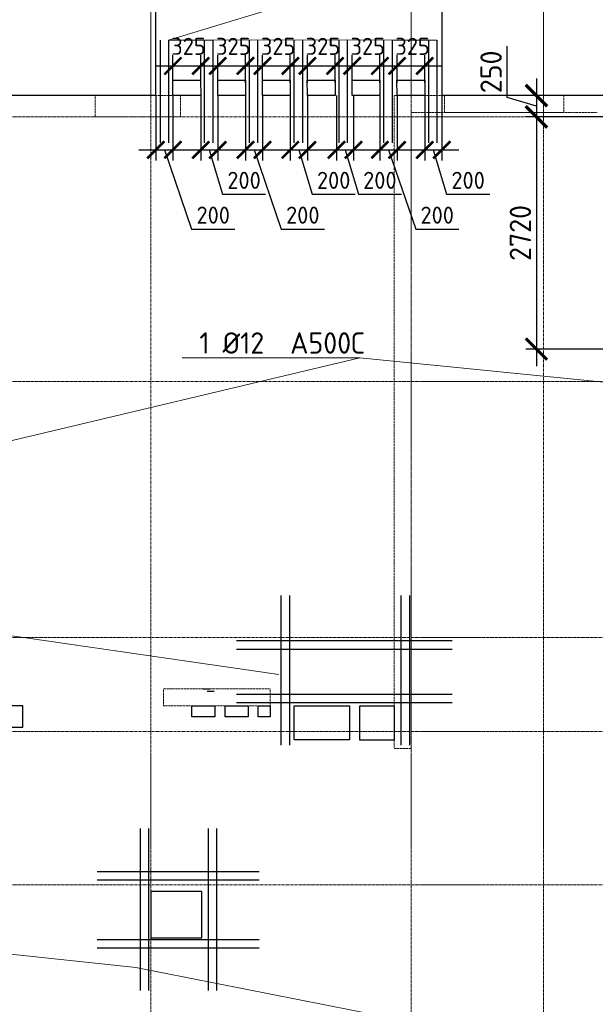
# Model space of a CAD drawing. Header units: millimetres. Extents: x 369815 to 1481759, y -423071 to -27917.
# Tile 242 of 256: x 1063171 to 1069914, y -82440 to -70903. Entities that reach past the tile are written whole.
import ezdxf
from ezdxf import colors
from ezdxf.entities.mleader import LeaderData, LeaderLine
from ezdxf.math import Vec2, Vec3

# ---------------------------------------------------------------- set-up
doc = ezdxf.new("R2010")
doc.units = ezdxf.units.MM
for name, pattern in [('______5', [1100, 800, -100, 100, -100]), ('DASHED', [7, 5, -2, 0]), ('осевая', [50.8, 31.75, -6.35, 6.35, -6.35])]:
    doc.linetypes.add(name, pattern=pattern)
for name, color, linetype, lineweight in [('RAZMER', 100, 'Continuous', 15), ('Оси', 40, '______5', 18), ('Перекрытие ж_бетон', 1, 'Continuous', 30), ('подоснова', 151, 'Continuous', 5), ('РАЗМЕРЫ', 1, 'Continuous', 9), ('Стена_ кирп. кладка не несущ', 7, 'Continuous', 35), ('СТЕНЫ', 3, 'Continuous', 30)]:
    doc.layers.add(name, color=color, linetype=linetype, lineweight=lineweight)
doc.layers.add('Колонна_ бетон', color=7, linetype='Continuous', lineweight=50, true_color=0xb4b496)
doc.styles.add('GOST-2.304_Type-B', font='GOST_Common.ttf')
doc.dimstyles.new('СПДС', dxfattribs={"dimscale": 100, "dimtxt": 2.5, "dimasz": 2.5, "dimexe": 1.25, "dimexo": 0, "dimtad": 1, "dimdec": 0, "dimtxsty": 'GOST-2.304_Type-B', "dimblk": 'ARCHTICK', "dimcen": 2.5, "dimdle": 2, "dimadec": 0, "dimazin": 2, "dimtfac": 0.75, "dimtdec": 0, "dimtmove": 1, "dimatfit": 3, "dimfxl": 1, "dimtolj": 1, "dimarcsym": 1})

# ---------------------------------------------------------------- blocks, each defined once
blk = doc.blocks.new('оси блок 2')
at = {"layer": 'Оси', "color": 16, "linetype": 'осевая', "lineweight": 0, "transparency": 33554687}
for p, q in [((-68904.7, -322543), (-68904.7, -347914.1)), ((-65854.7, -322543), (-65854.7, -347914.1)), ((-64304.7, -322543), (-64304.7, -347914.1)), ((-89822.3, -326301.3), (-37238.5, -326301.3)), ((-89822.3, -329401.3), (-37238.5, -329401.3)), ((-89822.3, -332401.3), (-37238.5, -332401.3)), ((-89822.3, -333501.3), (-37238.5, -333501.3)), ((-89822.3, -335301.3), (-37238.5, -335301.3))]:
    blk.add_line(p, q, dxfattribs=at)
blk = doc.blocks.new('подложка стн 1-го этажа')
at = {"layer": 'Колонна_ бетон', "color": 252, "linetype": 'DASHED', "lineweight": 0, "ltscale": 0.5, "true_color": 0x939598, "transparency": 33554687}
for p, q in [((24994, 19212, -200), (24994, 19412, -200)), ((24994, 19412, -200), (24994, 19412, -200)), ((26244, 19412, -200), (24994, 19412, -200)), ((26244, 19412, -200), (26244, 19412, -200)), ((26244, 19212, -200), (26244, 19412, -200)), ((24994, 19212, -200), (26244, 19212, -200)), ((24994, 19212, -200), (24994, 19212, -200)), ((26244, 19212, -200), (26244, 19212, -200))]:
    blk.add_line(p, q, dxfattribs=at)
for elevation in [-360, -560]:
    blk.add_lwpolyline([(24194, 26362), (25194, 26362), (25194, 26112), (24194, 26112)], close=True, dxfattribs=dict(at, elevation=elevation))
at = {"layer": 'СТЕНЫ', "color": 252, "linetype": 'DASHED', "lineweight": 0, "ltscale": 0.5, "true_color": 0x939598, "transparency": 33554687}
for p, q in [((27694, 26112, -200), (27694, 26112, -200)), ((27694, 26112, -200), (27694, 18712, -200)), ((27894, 26162, -200), (27894, 18712, -200)), ((27894, 26162, -200), (27894, 26162, -200)), ((27894, 26162, -200), (30074, 26162, -200)), ((27894, 19962, -200), (27894, 19962, -200)), ((27694, 18712, -200), (27694, 18712, -200)), ((27694, 18712, -200), (27894, 18712, -200))]:
    blk.add_line(p, q, dxfattribs=at)
at = {"layer": 'СТЕНЫ', "color": 252, "linetype": 'DASHED', "lineweight": 0, "ltscale": 0.5, "true_color": 0x939598, "transparency": 33554687, "elevation": -200}
blk.add_lwpolyline([(35044, 26112), (35044, 26362), (27694, 26362), (27694, 26112)], dxfattribs=at)
at = {"layer": 'СТЕНЫ', "color": 252, "linetype": 'DASHED', "lineweight": 0, "ltscale": 0.5, "true_color": 0x939598, "transparency": 33554687, "elevation": -560}
blk.add_lwpolyline([(28284, 26365), (29684, 26365), (29684, 26162), (28284, 26162)], close=True, dxfattribs=at)
blk = doc.blocks.new('_ArchTick')
at = {"color": 0, "linetype": 'ByBlock', "const_width": 0.15}
blk.add_lwpolyline([(-0.5, -0.5), (0.5, 0.5)], dxfattribs=at)
blk = doc.blocks.new('*D2176')
at = {"layer": 'DEFPOINTS', "color": 0, "transparency": 16777216}
for p in [(1070760, -71792), (1069224, -72042), (1070760, -72042)]:
    blk.add_point(p, dxfattribs=at)
at = {"layer": 'РАЗМЕРЫ', "color": 0, "lineweight": -2, "transparency": 16777216}
for p, q in [((1068880, -71814), (1068880, -71214)), ((1069224, -71592), (1069224, -72242)), ((1069224, -71917), (1068880, -71814)), ((1070760, -71792), (1069099, -71792)), ((1070760, -72042), (1069099, -72042))]:
    blk.add_line(p, q, dxfattribs=at)
at = {"layer": 'РАЗМЕРЫ', "color": 0, "lineweight": -2, "transparency": 16777216, "xscale": 250, "yscale": 250, "zscale": 250}
for p, rotation in [((1069224, -71792), 90), ((1069224, -72042), 270)]:
    blk.add_blockref('_ArchTick', p, dxfattribs=dict(at, rotation=rotation))
at = {"layer": 'РАЗМЕРЫ', "color": 0, "transparency": 16777216, "insert": (1068693, -71514), "char_height": 250, "attachment_point": 5, "rotation": 90, "style": 'GOST-2.304_Type-B'}
blk.add_mtext('\\A1;250', dxfattribs=at)
blk = doc.blocks.new('*D2177')
at = {"layer": 'DEFPOINTS', "color": 0, "transparency": 16777216}
for p in [(1070760, -72042), (1069224, -74762), (1070136, -74762, 0)]:
    blk.add_point(p, dxfattribs=at)
at = {"layer": 'РАЗМЕРЫ', "color": 0, "lineweight": -2, "transparency": 16777216}
for p, q in [((1069224, -71842), (1069224, -74962)), ((1070760, -72042), (1069099, -72042)), ((1070136, -74762), (1069099, -74762))]:
    blk.add_line(p, q, dxfattribs=at)
at = {"layer": 'РАЗМЕРЫ', "color": 0, "lineweight": -2, "transparency": 16777216, "xscale": 250, "yscale": 250, "zscale": 250}
for p, rotation in [((1069224, -72042), 90), ((1069224, -74762), 270)]:
    blk.add_blockref('_ArchTick', p, dxfattribs=dict(at, rotation=rotation))
at = {"layer": 'РАЗМЕРЫ', "color": 0, "transparency": 16777216, "insert": (1069036, -73402), "char_height": 250, "attachment_point": 5, "rotation": 90, "style": 'GOST-2.304_Type-B'}
blk.add_mtext('\\A1;2720', dxfattribs=at)
blk = doc.blocks.new('*D2179')
at = {"layer": 'DEFPOINTS', "color": 0, "transparency": 16777216}
for p in [(1067916, -71792, 0), (1068116, -71792), (1068116, -72428)]:
    blk.add_point(p, dxfattribs=at)
at = {"layer": 'РАЗМЕРЫ', "color": 0, "lineweight": -2, "transparency": 16777216}
for p, q in [((1067916, -71792), (1067916, -72553)), ((1068116, -71792), (1068116, -72553)), ((1067716, -72428), (1068316, -72428)), ((1068016, -72428), (1068172, -72947)), ((1068172, -72947), (1068677, -72947))]:
    blk.add_line(p, q, dxfattribs=at)
at = {"layer": 'РАЗМЕРЫ', "color": 0, "lineweight": -2, "transparency": 16777216, "xscale": 200, "yscale": 200, "zscale": 200, "rotation": 180}
blk.add_blockref('_ArchTick', (1067916, -72428), dxfattribs=at)
at = {"layer": 'РАЗМЕРЫ', "color": 0, "lineweight": -2, "transparency": 16777216, "xscale": 200, "yscale": 200, "zscale": 200}
blk.add_blockref('_ArchTick', (1068116, -72428), dxfattribs=at)
at = {"layer": 'РАЗМЕРЫ', "color": 0, "transparency": 16777216, "insert": (1068424, -72785), "char_height": 200, "attachment_point": 5, "style": 'GOST-2.304_Type-B'}
blk.add_mtext('\\A1;200', dxfattribs=at)
blk = doc.blocks.new('*D2180')
at = {"layer": 'DEFPOINTS', "color": 0, "transparency": 16777216}
for p in [(1067391, -71792, 0), (1067591, -71792), (1067591, -72428)]:
    blk.add_point(p, dxfattribs=at)
at = {"layer": 'РАЗМЕРЫ', "color": 0, "lineweight": -2, "transparency": 16777216}
for p, q in [((1067391, -71792), (1067391, -72553)), ((1067591, -71792), (1067591, -72553)), ((1067191, -72428), (1067791, -72428)), ((1067491, -72428), (1067810, -73356)), ((1067810, -73356), (1068315, -73356))]:
    blk.add_line(p, q, dxfattribs=at)
at = {"layer": 'РАЗМЕРЫ', "color": 0, "lineweight": -2, "transparency": 16777216, "xscale": 200, "yscale": 200, "zscale": 200, "rotation": 180}
blk.add_blockref('_ArchTick', (1067391, -72428), dxfattribs=at)
at = {"layer": 'РАЗМЕРЫ', "color": 0, "lineweight": -2, "transparency": 16777216, "xscale": 200, "yscale": 200, "zscale": 200}
blk.add_blockref('_ArchTick', (1067591, -72428), dxfattribs=at)
at = {"layer": 'РАЗМЕРЫ', "color": 0, "transparency": 16777216, "insert": (1068062, -73193), "char_height": 200, "attachment_point": 5, "style": 'GOST-2.304_Type-B'}
blk.add_mtext('\\A1;200', dxfattribs=at)
blk = doc.blocks.new('*D2181')
at = {"layer": 'DEFPOINTS', "color": 0, "transparency": 16777216}
for p in [(1065291, -71792, 0), (1065491, -71792), (1065491, -72428)]:
    blk.add_point(p, dxfattribs=at)
at = {"layer": 'РАЗМЕРЫ', "color": 0, "lineweight": -2, "transparency": 16777216}
for p, q in [((1065291, -71792), (1065291, -72553)), ((1065491, -71792), (1065491, -72553)), ((1065091, -72428), (1065691, -72428)), ((1065391, -72428), (1065547, -72947)), ((1065547, -72947), (1066052, -72947))]:
    blk.add_line(p, q, dxfattribs=at)
at = {"layer": 'РАЗМЕРЫ', "color": 0, "lineweight": -2, "transparency": 16777216, "xscale": 200, "yscale": 200, "zscale": 200, "rotation": 180}
blk.add_blockref('_ArchTick', (1065291, -72428), dxfattribs=at)
at = {"layer": 'РАЗМЕРЫ', "color": 0, "lineweight": -2, "transparency": 16777216, "xscale": 200, "yscale": 200, "zscale": 200}
blk.add_blockref('_ArchTick', (1065491, -72428), dxfattribs=at)
at = {"layer": 'РАЗМЕРЫ', "color": 0, "transparency": 16777216, "insert": (1065799, -72785), "char_height": 200, "attachment_point": 5, "style": 'GOST-2.304_Type-B'}
blk.add_mtext('\\A1;200', dxfattribs=at)
blk = doc.blocks.new('*D2182')
at = {"layer": 'DEFPOINTS', "color": 0, "transparency": 16777216}
for p in [(1064766, -71792, 0), (1064966, -71792), (1064966, -72428)]:
    blk.add_point(p, dxfattribs=at)
at = {"layer": 'РАЗМЕРЫ', "color": 0, "lineweight": -2, "transparency": 16777216}
for p, q in [((1064766, -71792), (1064766, -72553)), ((1064966, -71792), (1064966, -72553)), ((1064566, -72428), (1065166, -72428)), ((1064866, -72428), (1065185, -73356)), ((1065185, -73356), (1065690, -73356))]:
    blk.add_line(p, q, dxfattribs=at)
at = {"layer": 'РАЗМЕРЫ', "color": 0, "lineweight": -2, "transparency": 16777216, "xscale": 200, "yscale": 200, "zscale": 200, "rotation": 180}
blk.add_blockref('_ArchTick', (1064766, -72428), dxfattribs=at)
at = {"layer": 'РАЗМЕРЫ', "color": 0, "lineweight": -2, "transparency": 16777216, "xscale": 200, "yscale": 200, "zscale": 200}
blk.add_blockref('_ArchTick', (1064966, -72428), dxfattribs=at)
at = {"layer": 'РАЗМЕРЫ', "color": 0, "transparency": 16777216, "insert": (1065438, -73193), "char_height": 200, "attachment_point": 5, "style": 'GOST-2.304_Type-B'}
blk.add_mtext('\\A1;200', dxfattribs=at)
blk = doc.blocks.new('*D2183')
at = {"layer": 'DEFPOINTS', "color": 0, "transparency": 16777216}
for p in [(1066341, -71792, 0), (1066541, -71792), (1066541, -72428)]:
    blk.add_point(p, dxfattribs=at)
at = {"layer": 'РАЗМЕРЫ', "color": 0, "lineweight": -2, "transparency": 16777216}
for p, q in [((1066341, -71792), (1066341, -72553)), ((1066541, -71792), (1066541, -72553)), ((1066141, -72428), (1066741, -72428)), ((1066441, -72428), (1066597, -72947)), ((1066597, -72947), (1067102, -72947))]:
    blk.add_line(p, q, dxfattribs=at)
at = {"layer": 'РАЗМЕРЫ', "color": 0, "lineweight": -2, "transparency": 16777216, "xscale": 200, "yscale": 200, "zscale": 200, "rotation": 180}
blk.add_blockref('_ArchTick', (1066341, -72428), dxfattribs=at)
at = {"layer": 'РАЗМЕРЫ', "color": 0, "lineweight": -2, "transparency": 16777216, "xscale": 200, "yscale": 200, "zscale": 200}
blk.add_blockref('_ArchTick', (1066541, -72428), dxfattribs=at)
at = {"layer": 'РАЗМЕРЫ', "color": 0, "transparency": 16777216, "insert": (1066849, -72785), "char_height": 200, "attachment_point": 5, "style": 'GOST-2.304_Type-B'}
blk.add_mtext('\\A1;200', dxfattribs=at)
blk = doc.blocks.new('*D2184')
at = {"layer": 'DEFPOINTS', "color": 0, "transparency": 16777216}
for p in [(1065816, -71792, 0), (1066016, -71792), (1066016, -72428)]:
    blk.add_point(p, dxfattribs=at)
at = {"layer": 'РАЗМЕРЫ', "color": 0, "lineweight": -2, "transparency": 16777216}
for p, q in [((1065816, -71792), (1065816, -72553)), ((1066016, -71792), (1066016, -72553)), ((1065616, -72428), (1066216, -72428)), ((1065916, -72428), (1066235, -73356)), ((1066235, -73356), (1066740, -73356))]:
    blk.add_line(p, q, dxfattribs=at)
at = {"layer": 'РАЗМЕРЫ', "color": 0, "lineweight": -2, "transparency": 16777216, "xscale": 200, "yscale": 200, "zscale": 200, "rotation": 180}
blk.add_blockref('_ArchTick', (1065816, -72428), dxfattribs=at)
at = {"layer": 'РАЗМЕРЫ', "color": 0, "lineweight": -2, "transparency": 16777216, "xscale": 200, "yscale": 200, "zscale": 200}
blk.add_blockref('_ArchTick', (1066016, -72428), dxfattribs=at)
at = {"layer": 'РАЗМЕРЫ', "color": 0, "transparency": 16777216, "insert": (1066487, -73193), "char_height": 200, "attachment_point": 5, "style": 'GOST-2.304_Type-B'}
blk.add_mtext('\\A1;200', dxfattribs=at)
blk = doc.blocks.new('*D2185')
at = {"layer": 'DEFPOINTS', "color": 0, "transparency": 16777216}
for p in [(1066882, -71792, 0), (1067082, -71792), (1067082, -72428)]:
    blk.add_point(p, dxfattribs=at)
at = {"layer": 'РАЗМЕРЫ', "color": 0, "lineweight": -2, "transparency": 16777216}
for p, q in [((1066882, -71792), (1066882, -72553)), ((1067082, -71792), (1067082, -72553)), ((1066682, -72428), (1067282, -72428)), ((1066982, -72428), (1067138, -72947)), ((1067138, -72947), (1067643, -72947))]:
    blk.add_line(p, q, dxfattribs=at)
at = {"layer": 'РАЗМЕРЫ', "color": 0, "lineweight": -2, "transparency": 16777216, "xscale": 200, "yscale": 200, "zscale": 200, "rotation": 180}
blk.add_blockref('_ArchTick', (1066882, -72428), dxfattribs=at)
at = {"layer": 'РАЗМЕРЫ', "color": 0, "lineweight": -2, "transparency": 16777216, "xscale": 200, "yscale": 200, "zscale": 200}
blk.add_blockref('_ArchTick', (1067082, -72428), dxfattribs=at)
at = {"layer": 'РАЗМЕРЫ', "color": 0, "transparency": 16777216, "insert": (1067390, -72785), "char_height": 200, "attachment_point": 5, "style": 'GOST-2.304_Type-B'}
blk.add_mtext('\\A1;200', dxfattribs=at)
blk = doc.blocks.new('*D2186')
at = {"layer": 'DEFPOINTS', "color": 0, "transparency": 16777216}
for p in [(1065291, -71444), (1064966, -71642), (1065291, -71642, 0)]:
    blk.add_point(p, dxfattribs=at)
at = {"layer": 'РАЗМЕРЫ', "color": 0, "lineweight": -2, "transparency": 16777216}
for p, q in [((1064966, -71642), (1064966, -71319)), ((1065291, -71642), (1065291, -71319)), ((1064766, -71444), (1065491, -71444))]:
    blk.add_line(p, q, dxfattribs=at)
at = {"layer": 'РАЗМЕРЫ', "color": 0, "lineweight": -2, "transparency": 16777216, "xscale": 200, "yscale": 200, "zscale": 200, "rotation": 180}
blk.add_blockref('_ArchTick', (1064966, -71444), dxfattribs=at)
at = {"layer": 'РАЗМЕРЫ', "color": 0, "lineweight": -2, "transparency": 16777216, "xscale": 200, "yscale": 200, "zscale": 200}
blk.add_blockref('_ArchTick', (1065291, -71444), dxfattribs=at)
at = {"layer": 'РАЗМЕРЫ', "color": 0, "transparency": 16777216, "insert": (1065148, -71215), "char_height": 200, "attachment_point": 5, "style": 'GOST-2.304_Type-B'}
blk.add_mtext('\\A1;325', dxfattribs=at)
blk = doc.blocks.new('*D2187')
at = {"layer": 'DEFPOINTS', "color": 0, "transparency": 16777216}
for p in [(1065816, -71444), (1065491, -71642), (1065816, -71642, 0)]:
    blk.add_point(p, dxfattribs=at)
at = {"layer": 'РАЗМЕРЫ', "color": 0, "lineweight": -2, "transparency": 16777216}
for p, q in [((1065491, -71642), (1065491, -71319)), ((1065816, -71642), (1065816, -71319)), ((1065291, -71444), (1066016, -71444))]:
    blk.add_line(p, q, dxfattribs=at)
at = {"layer": 'РАЗМЕРЫ', "color": 0, "lineweight": -2, "transparency": 16777216, "xscale": 200, "yscale": 200, "zscale": 200, "rotation": 180}
blk.add_blockref('_ArchTick', (1065491, -71444), dxfattribs=at)
at = {"layer": 'РАЗМЕРЫ', "color": 0, "lineweight": -2, "transparency": 16777216, "xscale": 200, "yscale": 200, "zscale": 200}
blk.add_blockref('_ArchTick', (1065816, -71444), dxfattribs=at)
at = {"layer": 'РАЗМЕРЫ', "color": 0, "transparency": 16777216, "insert": (1065673, -71215), "char_height": 200, "attachment_point": 5, "style": 'GOST-2.304_Type-B'}
blk.add_mtext('\\A1;325', dxfattribs=at)
blk = doc.blocks.new('*D2188')
at = {"layer": 'DEFPOINTS', "color": 0, "transparency": 16777216}
for p in [(1066341, -71444), (1066016, -71642), (1066341, -71642, 0)]:
    blk.add_point(p, dxfattribs=at)
at = {"layer": 'РАЗМЕРЫ', "color": 0, "lineweight": -2, "transparency": 16777216}
for p, q in [((1066016, -71642), (1066016, -71319)), ((1066341, -71642), (1066341, -71319)), ((1065816, -71444), (1066541, -71444))]:
    blk.add_line(p, q, dxfattribs=at)
at = {"layer": 'РАЗМЕРЫ', "color": 0, "lineweight": -2, "transparency": 16777216, "xscale": 200, "yscale": 200, "zscale": 200, "rotation": 180}
blk.add_blockref('_ArchTick', (1066016, -71444), dxfattribs=at)
at = {"layer": 'РАЗМЕРЫ', "color": 0, "lineweight": -2, "transparency": 16777216, "xscale": 200, "yscale": 200, "zscale": 200}
blk.add_blockref('_ArchTick', (1066341, -71444), dxfattribs=at)
at = {"layer": 'РАЗМЕРЫ', "color": 0, "transparency": 16777216, "insert": (1066198, -71215), "char_height": 200, "attachment_point": 5, "style": 'GOST-2.304_Type-B'}
blk.add_mtext('\\A1;325', dxfattribs=at)
blk = doc.blocks.new('*D2189')
at = {"layer": 'DEFPOINTS', "color": 0, "transparency": 16777216}
for p in [(1066866, -71444), (1066541, -71642), (1066866, -71642, 0)]:
    blk.add_point(p, dxfattribs=at)
at = {"layer": 'РАЗМЕРЫ', "color": 0, "lineweight": -2, "transparency": 16777216}
for p, q in [((1066541, -71642), (1066541, -71319)), ((1066866, -71642), (1066866, -71319)), ((1066341, -71444), (1067066, -71444))]:
    blk.add_line(p, q, dxfattribs=at)
at = {"layer": 'РАЗМЕРЫ', "color": 0, "lineweight": -2, "transparency": 16777216, "xscale": 200, "yscale": 200, "zscale": 200, "rotation": 180}
blk.add_blockref('_ArchTick', (1066541, -71444), dxfattribs=at)
at = {"layer": 'РАЗМЕРЫ', "color": 0, "lineweight": -2, "transparency": 16777216, "xscale": 200, "yscale": 200, "zscale": 200}
blk.add_blockref('_ArchTick', (1066866, -71444), dxfattribs=at)
at = {"layer": 'РАЗМЕРЫ', "color": 0, "transparency": 16777216, "insert": (1066723, -71215), "char_height": 200, "attachment_point": 5, "style": 'GOST-2.304_Type-B'}
blk.add_mtext('\\A1;325', dxfattribs=at)
blk = doc.blocks.new('*D2190')
at = {"layer": 'DEFPOINTS', "color": 0, "transparency": 16777216}
for p in [(1067391, -71444), (1067066, -71642), (1067391, -71642, 0)]:
    blk.add_point(p, dxfattribs=at)
at = {"layer": 'РАЗМЕРЫ', "color": 0, "lineweight": -2, "transparency": 16777216}
for p, q in [((1067066, -71642), (1067066, -71319)), ((1067391, -71642), (1067391, -71319)), ((1066866, -71444), (1067591, -71444))]:
    blk.add_line(p, q, dxfattribs=at)
at = {"layer": 'РАЗМЕРЫ', "color": 0, "lineweight": -2, "transparency": 16777216, "xscale": 200, "yscale": 200, "zscale": 200, "rotation": 180}
blk.add_blockref('_ArchTick', (1067066, -71444), dxfattribs=at)
at = {"layer": 'РАЗМЕРЫ', "color": 0, "lineweight": -2, "transparency": 16777216, "xscale": 200, "yscale": 200, "zscale": 200}
blk.add_blockref('_ArchTick', (1067391, -71444), dxfattribs=at)
at = {"layer": 'РАЗМЕРЫ', "color": 0, "transparency": 16777216, "insert": (1067248, -71215), "char_height": 200, "attachment_point": 5, "style": 'GOST-2.304_Type-B'}
blk.add_mtext('\\A1;325', dxfattribs=at)
blk = doc.blocks.new('*D2191')
at = {"layer": 'DEFPOINTS', "color": 0, "transparency": 16777216}
for p in [(1067916, -71444), (1067591, -71642), (1067916, -71642, 0)]:
    blk.add_point(p, dxfattribs=at)
at = {"layer": 'РАЗМЕРЫ', "color": 0, "lineweight": -2, "transparency": 16777216}
for p, q in [((1067591, -71642), (1067591, -71319)), ((1067916, -71642), (1067916, -71319)), ((1067391, -71444), (1068116, -71444))]:
    blk.add_line(p, q, dxfattribs=at)
at = {"layer": 'РАЗМЕРЫ', "color": 0, "lineweight": -2, "transparency": 16777216, "xscale": 200, "yscale": 200, "zscale": 200, "rotation": 180}
blk.add_blockref('_ArchTick', (1067591, -71444), dxfattribs=at)
at = {"layer": 'РАЗМЕРЫ', "color": 0, "lineweight": -2, "transparency": 16777216, "xscale": 200, "yscale": 200, "zscale": 200}
blk.add_blockref('_ArchTick', (1067916, -71444), dxfattribs=at)
at = {"layer": 'РАЗМЕРЫ', "color": 0, "transparency": 16777216, "insert": (1067773, -71215), "char_height": 200, "attachment_point": 5, "style": 'GOST-2.304_Type-B'}
blk.add_mtext('\\A1;325', dxfattribs=at)
blk = doc.blocks.new('цукцкц')
at = {"layer": 'Перекрытие ж_бетон', "elevation": 4500}
blk.add_lwpolyline([(-257116, -588079), (-256716, -588079), (-256716, -588479), (-257116, -588479)], close=True, dxfattribs=at)
blk = doc.blocks.new('отв +6900')
at = {"layer": 'Перекрытие ж_бетон'}
for points in [[(-250561, -175369), (-250561, -175119), (-250961, -175119), (-250961, -175369)], [(-248461, -177837), (-248461, -177297), (-249061, -177297), (-249061, -177837)]]:
    blk.add_lwpolyline(points, close=True, dxfattribs=at)
for points, elevation in [([(-248581, -175119), (-248311, -175119), (-248311, -175249), (-248581, -175249)], 360), ([(-248191, -175119), (-247921, -175119), (-247921, -175249), (-248191, -175249)], 360), ([(-247801, -175119), (-247661, -175119), (-247661, -175249), (-247801, -175249)], 360), ([(-247381, -175519), (-247381, -175119), (-246731, -175119), (-246731, -175519)], 4500)]:
    blk.add_lwpolyline(points, close=True, dxfattribs=dict(at, elevation=elevation))
at = {"color": 1, "rotation": 90}
blk.add_blockref('цукцкц', (-834690, 81595), dxfattribs=at)
blk = doc.blocks.new('_None')

msp = doc.modelspace()

# ---------------------------------------------------------------- linework, layer by layer
at = {"lineweight": 30}
for p, q in [((1066230.6, -77649, -720), (1066230.6, -79402.4, -720)), ((1066330.6, -77649, -720), (1066330.6, -79402.4, -720)), ((1067635.5, -77649, -720), (1067635.5, -79402.4, -720)), ((1067735.5, -77649, -720), (1067735.5, -79402.4, -720)), ((1065710.1, -78177.9, -720), (1068238.9, -78177.9, -720)), ((1065710.1, -78277.9, -720), (1068238.9, -78277.9, -720)), ((1065710.1, -78805.5, -720), (1068238.9, -78805.5, -720)), ((1065710.1, -78905.5, -720), (1068238.9, -78905.5, -720)), ((1064581.2, -80380.9, -720), (1064581.2, -82279.7, -720)), ((1064681.2, -80380.9, -720), (1064681.2, -82279.7, -720)), ((1065377.7, -80380.9, -720), (1065377.7, -82279.7, -720)), ((1065477.7, -80380.9, -720), (1065477.7, -82279.7, -720)), ((1064078.8, -80883.1, -720), (1065977.6, -80883.1, -720)), ((1064078.8, -80983.1, -720), (1065977.6, -80983.1, -720)), ((1064078.8, -81679.7, -720), (1065977.6, -81679.7, -720)), ((1064078.8, -81779.7, -720), (1065977.6, -81779.7, -720))]:
    msp.add_line(p, q, dxfattribs=at)
at = {"layer": 'RAZMER', "lineweight": 30}
for points, elevation in [([(1064815.8, -71144.2), (1064815.7, -72344.2)], -359.8), ([(1064915.8, -71144.2), (1064915.7, -72344.2)], -359.8), ([(1065333, -71144.2), (1065333, -72344.2)], -359.8), ([(1065433, -71144.2), (1065433, -72344.2)], -359.8), ([(1065858, -71144.2), (1065858, -72344.2)], -359.8), ([(1065958, -71144.2), (1065958, -72344.2)], -359.8), ([(1066383.1, -71144.2), (1066383.1, -72344.2)], -359.9), ([(1066483.1, -71144.2), (1066483.1, -72344.2)], -359.9), ([(1066908, -71144.2), (1066907.9, -72344.2)], -359.8), ([(1067008, -71144.2), (1067007.9, -72344.2)], -359.8), ([(1067433, -71144.2), (1067432.9, -72344.2)], -359.8), ([(1067533, -71144.2), (1067532.9, -72344.2)], -359.8), ([(1067958, -71144.2), (1067957.9, -72344.2)], -359.8), ([(1068058, -71144.2), (1068057.9, -72344.2)], -359.8)]:
    msp.add_lwpolyline(points, dxfattribs=dict(at, elevation=elevation))
at = {"layer": 'Перекрытие ж_бетон'}
for p, q in [((1064765.9, -71792.2, -360), (1064765.9, -70192.2, -360)), ((1068115.9, -70192.2, -360), (1068115.9, -71792.2, -360))]:
    msp.add_line(p, q, dxfattribs=at)
for points, elevation in [([(1065290.9, -71792.2), (1064965.9, -71792.2), (1064965.1, -71612.2), (1065290.1, -71612.2)], -360), ([(1065816, -71792.2), (1065491, -71792.2), (1065490.2, -71612.2), (1065815.2, -71612.2)], -360.1), ([(1066340.9, -71792.2), (1066015.9, -71792.2), (1066015.1, -71612.2), (1066340.1, -71612.2)], -360), ([(1066866, -71792.2), (1066541, -71792.2), (1066540.2, -71612.2), (1066865.2, -71612.2)], -360.1), ([(1067390.9, -71792.2), (1067065.9, -71792.2), (1067065.1, -71612.2), (1067390.1, -71612.2)], -360.1), ([(1067915.8, -71792.2), (1067590.8, -71792.2), (1067590.1, -71612.2), (1067915.1, -71612.2)], -359.9)]:
    msp.add_lwpolyline(points, close=True, dxfattribs=dict(at, elevation=elevation))
at = {"layer": 'Перекрытие ж_бетон', "elevation": -360}
for points in [[(1064765.9, -71792.2), (1061665.9, -71792.2), (1061665.9, -71792.2), (1058315.9, -71792.2), (1058315.9, -71792.2), (1047655.9, -71792.2), (1047655.9, -88692.2)], [(1076405.9, -71792.2), (1068115.9, -71792.2)]]:
    msp.add_lwpolyline(points, dxfattribs=at)
at = {"layer": 'Стена_ кирп. кладка не несущ', "color": 31, "linetype": 'Continuous', "lineweight": 25, "true_color": 0xf0b464, "transparency": 33554687}
for p, q in [((1065317.4, -78742.2, -160), (1065397.4, -78742.2, -160)), ((1065367.3, -78771.8, -360), (1065447.3, -78771.8, -360))]:
    msp.add_line(p, q, dxfattribs=at)

# ---------------------------------------------------------------- block references
for name, p in [('подложка стн 1-го этажа', (1039862, -98154, 200)), ('отв +6900', (1313766.8, 96176.9, -160))]:
    msp.add_blockref(name, p)
at = {"layer": 'РАЗМЕРЫ'}
msp.add_blockref('оси блок 2', (1133610.6, 254259.1, -360), dxfattribs=at)

# ---------------------------------------------------------------- dimensions: what is measured, and where the dimension line sits
for base, p1, p2, picture, middle in [((1065290.9, -71443.6, -360), (1064965.9, -71642.2, -360), (1065290.9, -71642.2, -360), '*D2186', (1065148.4, -71377, -360)), ((1065815.9, -71443.6, -360), (1065490.9, -71642.2, -360), (1065815.9, -71642.2, -360), '*D2187', (1065673.4, -71377, -360)), ((1066340.9, -71443.6, -360), (1066015.9, -71642.2, -360), (1066340.9, -71642.2, -359.9), '*D2188', (1066198.4, -71377, -360)), ((1066865.9, -71443.6, -359.9), (1066540.9, -71642.2, -359.9), (1066865.9, -71642.2, -359.9), '*D2189', (1066723.3, -71377, -359.9)), ((1067390.9, -71443.6, -359.9), (1067065.9, -71642.2, -359.9), (1067390.9, -71642.2, -359.9), '*D2190', (1067248.3, -71377, -359.9)), ((1067915.8, -71443.6, -359.9), (1067590.8, -71642.2, -359.9), (1067915.8, -71642.2, -359.9), '*D2191', (1067773.3, -71377, -359.9))]:
    dim = msp.add_linear_dim(base=base, p1=p1, p2=p2, dimstyle='СПДС', override={"dimtxt": 2, "dimasz": 2, "dimrnd": 5}, dxfattribs=at)
    dim.commit()
    dim.dimension.update_dxf_attribs({"geometry": picture, "text_midpoint": middle, "dimtype": 160})
for base, p1, p2, angle, override, picture, middle in [((1069223.9, -72042.2), (1070760.4, -71792.2), (1070760.4, -72042.2), 90, {"dimrnd": 5}, '*D2176', (1068692.6, -71751.5)), ((1065491, -72428.4, -360.1), (1065291, -71792.2, -360.1), (1065491, -71792.2, -360.1), 180, {"dimtxt": 2, "dimasz": 2, "dimrnd": 5}, '*D2181', (1065609.1, -72784.6, -360.1)), ((1066541, -72428.4, -360.1), (1066341, -71792.2, -360), (1066541, -71792.2, -360.1), 180, {"dimtxt": 2, "dimasz": 2, "dimrnd": 5}, '*D2183', (1066659.1, -72784.6, -360.1)), ((1067082.2, -72428.4, -360), (1066882.2, -71792.2, -360), (1067082.2, -71792.2, -360), 180, {"dimtxt": 2, "dimasz": 2, "dimrnd": 5}, '*D2185', (1067200.3, -72784.6, -360)), ((1068115.9, -72428.4, -360), (1067915.9, -71792.2, -360), (1068115.9, -71792.2, -360), 180, {"dimtxt": 2, "dimasz": 2, "dimrnd": 5}, '*D2179', (1068234, -72784.6, -360)), ((1069223.9, -74762.2), (1070760.4, -72042.2), (1070136, -74762.2, 0), 90, {"dimrnd": 5}, '*D2177', (1069036.4, -73402.2))]:
    dim = msp.add_linear_dim(base=base, p1=p1, p2=p2, angle=angle, dimstyle='СПДС', override=override, dxfattribs=at)
    dim.commit()
    dim.dimension.update_dxf_attribs({"geometry": picture, "text_midpoint": middle})
for base, p1, p2, picture, middle in [((1064965.9, -72428.4, -360), (1064765.9, -71792.2, -360), (1064965.9, -71792.2, -360), '*D2182', (1065247.5, -73355.6, -360)), ((1066015.9, -72428.4, -360), (1065815.9, -71792.2, -359.9), (1066015.9, -71792.2, -360), '*D2184', (1066297.5, -73355.6, -360)), ((1067590.8, -72428.4, -359.9), (1067390.8, -71792.2, -359.9), (1067590.8, -71792.2, -359.9), '*D2180', (1067872.5, -73355.6, -359.9))]:
    dim = msp.add_linear_dim(base=base, p1=p1, p2=p2, angle=180, dimstyle='СПДС', override={"dimtxt": 2, "dimasz": 2, "dimrnd": 5}, dxfattribs=at)
    dim.commit()
    dim.dimension.update_dxf_attribs({"geometry": picture, "text_midpoint": middle, "dimtype": 160})

# ---------------------------------------------------------------- leaders
at = {"layer": 'подоснова', "color": 2, "ltscale": 0.3}
ml = msp.add_multileader_mtext('Standard', dxfattribs=at)
ml.set_content(' (%%C12)\\Pшаг 100', color=2, style='GOST-2.304_Type-B')
ml.set_leader_properties(color=256, linetype='ByLayer', lineweight=15)
ml.set_arrow_properties(name='NONE')
ml.build(insert=Vec2(0, 0))
ml.multileader.update_dxf_attribs({"text_left_attachment_type": 6, "text_right_attachment_type": 6, "dogleg_length": 0.1, "arrow_head_size": 18})
ctx = ml.context
ctx.base_point, ctx.char_height, ctx.arrow_head_size, ctx.landing_gap_size, ctx.plane_origin = Vec3(1068580.7, -70023.7, 360.1), 250, 18, 20, Vec3(1065078.4, -70437, 360.1)
ctx.left_attachment, ctx.right_attachment, ctx.text_align_type = 6, 6, 1
notes = []
notes.append((ctx, [(0, (1, 1, 0), (1068580.6, -70023.7, 360.1), (1, 0), 0.1, [(6, [(1068058, -71144.2, 360.1), (1067533, -71144.2, 360.1), (1066993.7, -71138.6, 360.1), (1066483.1, -71144.2, 360.1), (1065943.6, -71138.6, 360.1), (1065433, -71144.2, 360.1), (1064915.8, -71144.2, 360.1)], 0, [])])]))
ctx.mtext.insert, ctx.mtext.alignment, ctx.mtext.flow_direction = Vec3(1069156, -69723.7, 360.1), 2, 5
ml = msp.add_multileader_mtext('Standard', dxfattribs=at)
ml.set_content('1 %%C12  А500С', color=2, style='GOST-2.304_Type-B')
ml.set_leader_properties(color=256, linetype='ByLayer', lineweight=15)
ml.set_arrow_properties(name='NONE')
ml.build(insert=Vec2(0, 0))
ml.multileader.update_dxf_attribs({"text_left_attachment_type": 6, "text_right_attachment_type": 6, "dogleg_length": 0.1, "arrow_head_size": 18})
ctx = ml.context
ctx.base_point, ctx.char_height, ctx.arrow_head_size, ctx.landing_gap_size, ctx.plane_origin = Vec3(1065333.8, -74866.1, 360), 250, 18, 20, Vec3(1056358.3, -73717.6, 360)
ctx.left_attachment, ctx.right_attachment, ctx.text_align_type = 6, 6, 1
notes.append((ctx, [(1, (1, 1, 0), (1067155.8, -74866.1, 360), (-1, 0), 0.1, [(6, [(1066206.5, -78573.9, 360), (1062231.3, -77999.1, 360), (1061179.7, -76286.7, 360)], 0, []), (3, [(1073731, -78292.6, 360), (1074575.4, -81124.8, 360), (1077397.1, -80975.9, 360), (1076799.7, -76699.5, 360), (1079859.4, -76132, 360)], 0, [])])]))
ctx.mtext.insert, ctx.mtext.alignment, ctx.mtext.flow_direction = Vec3(1066244.7, -74566.1, 360), 2, 5
ml = msp.add_multileader_mtext('Standard', dxfattribs=at)
ml.set_content('1 %%C12  А500С', color=2, style='GOST-2.304_Type-B')
ml.set_leader_properties(color=256, linetype='ByLayer', lineweight=15)
ml.set_arrow_properties(name='NONE')
ml.build(insert=Vec2(0, 0))
ml.multileader.update_dxf_attribs({"text_left_attachment_type": 6, "text_right_attachment_type": 6, "dogleg_length": 0.1, "arrow_head_size": 18})
ctx = ml.context
ctx.base_point, ctx.char_height, ctx.arrow_head_size, ctx.landing_gap_size, ctx.plane_origin = Vec3(1057248.9, -85671.3, 360), 250, 18, 20, Vec3(1048273.3, -84522.9, 360)
ctx.left_attachment, ctx.right_attachment, ctx.text_align_type = 6, 6, 1
notes.append((ctx, [(1, (1, 1, 0), (1059070.8, -85671.3, 360), (-1, 0), 0.1, [(7, [(1052999.4, -77231.7, 360), (1053832.7, -83559.3, 360), (1057824.6, -79429.5, 360), (1056812.1, -81523.5, 360)], 0, []), (1, [(1059186.1, -84120.8, 360), (1059881.1, -81509.4, 360), (1064532, -82011, 360), (1069654, -83017.2, 360)], 0, [])])]))
ctx.mtext.insert, ctx.mtext.alignment, ctx.mtext.flow_direction = Vec3(1058159.8, -85371.3, 360), 2, 5
for ctx, leaders in notes:
    for number, flags, end, landing, length, lines in leaders:
        leader = LeaderData()
        leader.index, (leader.has_last_leader_line, leader.has_dogleg_vector, leader.attachment_direction) = number, flags
        leader.last_leader_point, leader.dogleg_vector, leader.dogleg_length = Vec3(end), Vec3(landing), length
        for number, points, colour, breaks in lines:
            line = LeaderLine()
            line.index, line.vertices, line.color, line.breaks = number, Vec3.list(points), colors.encode_raw_color(colour), breaks
            leader.lines.append(line)
        ctx.leaders.append(leader)

doc.saveas('drawing.dxf')
